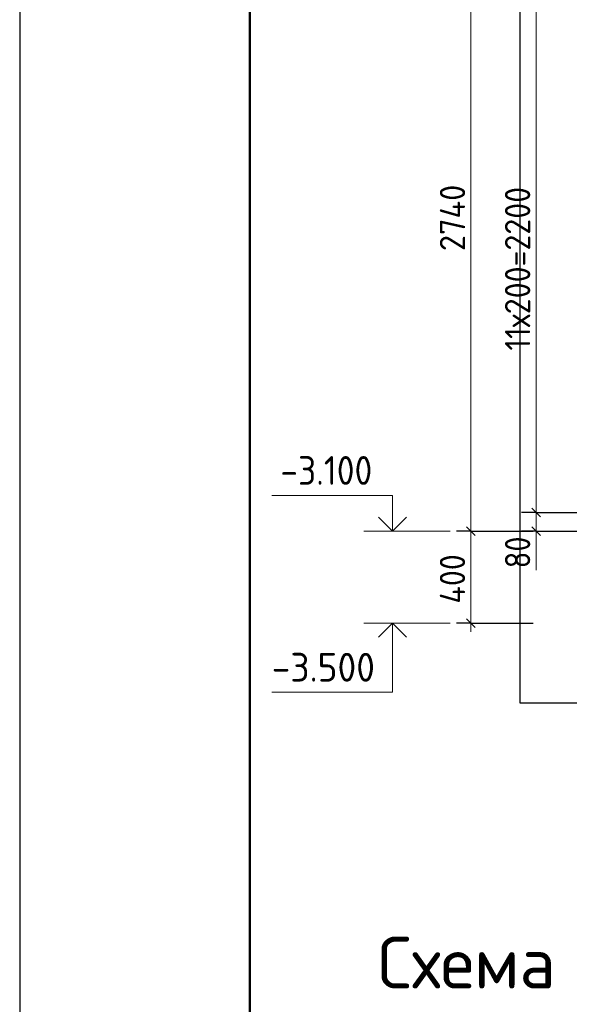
# Model space of a CAD drawing. Header units: millimetres. Extents: x 0 to 50400, y 0 to 35640.
# Tile 7 of 21: x 0 to 5731, y 19002 to 29268. Entities that reach past the tile are written whole.
import ezdxf

# ---------------------------------------------------------------- set-up
doc = ezdxf.new("R2010")
doc.units = ezdxf.units.MM
for name, color, linetype, lineweight in [('Standard', 7, 'Continuous', 25), ('Высотные отметки', 7, 'Continuous', 25), ('Заголовок чертежа', 7, 'Continuous', 25), ('Размерная линия_ общее', 7, 'Continuous', 13)]:
    doc.layers.add(name, color=color, linetype=linetype, lineweight=lineweight)
doc.layers.add('Размерная выноска', color=7, linetype='Continuous')
doc.styles.add('ISOCPEUR', font='txt')

msp = doc.modelspace()

# ---------------------------------------------------------------- linework, layer by layer
at = {"layer": 'Standard', "color": 7, "linetype": 'Continuous', "lineweight": 25, "transparency": 33554687}
for p, q in [((2400, 35040), (2400, 1270)), ((5339, 24173), (5429, 24083)), ((5339, 23981), (5429, 23891))]:
    msp.add_line(p, q, dxfattribs=at)
at = {"layer": 'Standard', "color": 7, "linetype": 'Continuous', "lineweight": 13, "transparency": 33554687}
for p, q in [((5384, 29408), (5384, 24128)), ((5384, 24128), (5384, 23936)), ((5384, 23936), (5384, 23846))]:
    msp.add_line(p, q, dxfattribs=at)
at = {"layer": 'Standard', "color": 7, "linetype": 'Continuous', "lineweight": -3, "transparency": 33554687}
for p, q in [((5384, 24128), (5234, 24128)), ((5384, 24128), (5534, 24128)), ((5384, 24128), (6579, 24128)), ((5384, 23936), (5234, 23936)), ((5384, 23936), (5534, 23936)), ((5384, 23936), (6163, 23936))]:
    msp.add_line(p, q, dxfattribs=at)
at = {"layer": 'Standard', "color": 254, "linetype": 'Continuous', "lineweight": 25, "true_color": 0xc4c4ff, "transparency": 33554687}
msp.add_line((5214, 22144), (16498, 22144), dxfattribs=at)
at = {"layer": 'Standard', "color": 7, "linetype": 'Continuous', "lineweight": 25, "transparency": 33554687}
msp.add_lwpolyline([(0, 0), (50400, 0), (50400, 35640), (0, 35640), (0, 0)], close=True, dxfattribs=at)
at = {"layer": 'Standard', "color": 7, "linetype": 'Continuous', "lineweight": 50, "transparency": 33554687}
msp.add_lwpolyline([(2400, 35040), (49800, 35040), (49800, 600), (2400, 600), (2400, 35040)], close=True, dxfattribs=at)
at = {"layer": 'Standard', "color": 254, "linetype": 'Continuous', "lineweight": 25, "true_color": 0xc4c4ff, "transparency": 33554687}
msp.add_lwpolyline([(16498, 32484), (5214, 32484), (5214, 22144)], dxfattribs=at)
at = {"layer": 'Высотные отметки', "color": 7, "linetype": 'Continuous', "lineweight": 35, "transparency": 33554687}
for p, q in [((3888, 23936), (3742, 24082)), ((3888, 23936), (3742, 24082)), ((3888, 23936), (4033, 24082)), ((3888, 23936), (4033, 24082)), ((3888, 22976), (3742, 22831)), ((3888, 22976), (3742, 22831)), ((3888, 22976), (4033, 22831)), ((3888, 22976), (4033, 22831))]:
    msp.add_line(p, q, dxfattribs=at)
at = {"layer": 'Высотные отметки', "color": 7, "linetype": 'Continuous', "lineweight": 13, "transparency": 33554687}
for p, q in [((4488, 23936), (3588, 23936)), ((4488, 23936), (3588, 23936)), ((4488, 22976), (3588, 22976)), ((4488, 22976), (3588, 22976))]:
    msp.add_line(p, q, dxfattribs=at)
for points in [[(3888, 23936), (3888, 24308), (2628, 24308)], [(3888, 23936), (3888, 24308), (2628, 24308)], [(3888, 22976), (3888, 22256), (2628, 22256)], [(3888, 22976), (3888, 22256), (2628, 22256)]]:
    msp.add_lwpolyline(points, dxfattribs=at)
at = {"layer": 'Размерная выноска', "color": 251, "linetype": 'Continuous', "lineweight": 13, "true_color": 0x656565, "transparency": 33554687}
msp.add_line((5384, 23936), (5384, 23528), dxfattribs=at)
at = {"layer": 'Размерная линия_ общее', "color": 7, "linetype": 'Continuous', "lineweight": -3, "transparency": 33554687}
for p, q in [((4705, 23936), (4555, 23936)), ((4705, 23936), (4855, 23936)), ((4705, 23936), (5353, 23936)), ((4705, 22976), (4555, 22976)), ((4705, 22976), (4855, 22976)), ((4705, 22976), (5353, 22976))]:
    msp.add_line(p, q, dxfattribs=at)
at = {"layer": 'Размерная линия_ общее', "color": 7, "linetype": 'Continuous', "lineweight": 25, "transparency": 33554687}
for p, q in [((4660, 23981), (4750, 23891)), ((4660, 23021), (4750, 22931))]:
    msp.add_line(p, q, dxfattribs=at)
at = {"layer": 'Размерная линия_ общее', "color": 7, "linetype": 'Continuous', "lineweight": 13, "transparency": 33554687}
for p, q in [((4705, 23936), (4705, 22976)), ((4705, 22976), (4705, 22886))]:
    msp.add_line(p, q, dxfattribs=at)
msp.add_lwpolyline([(4705, 30512), (4705, 26751), (4705, 26751), (4705, 23936)], dxfattribs=at)

# ---------------------------------------------------------------- texts
at = {"layer": 'Standard', "color": 7, "linetype": 'Continuous', "lineweight": 25, "transparency": 33554687, "char_height": 264, "attachment_point": 7, "rotation": 90, "style": 'ISOCPEUR'}
for s, insert, width in [('\\W0.92;11х200=2200', (5324, 25818), 2047.76), ('\\W0.87;80', (5324, 23548), 484.71)]:
    msp.add_mtext(s, dxfattribs=dict(at, insert=insert, width=width))
at = {"layer": 'Высотные отметки', "color": 7, "linetype": 'Continuous', "lineweight": 25, "transparency": 33554687, "char_height": 300, "attachment_point": 7, "style": 'ISOCPEUR'}
for s, insert, width in [('\\W0.90;-3.100', (2718, 24418), 1214.13), ('\\W0.95;-3.500', (2628, 22366), 1281.44)]:
    msp.add_mtext(s, dxfattribs=dict(at, insert=insert, width=width))
at = {"layer": 'Заголовок чертежа', "color": 7, "linetype": 'Continuous', "lineweight": 50, "transparency": 33554687, "insert": (3733, 19020), "char_height": 540, "width": 9225.73, "attachment_point": 7, "style": 'ISOCPEUR'}
msp.add_mtext('\\W0.99;Схема армирования стены', dxfattribs=at)
at = {"layer": 'Размерная линия_ общее', "color": 7, "linetype": 'Continuous', "lineweight": 25, "transparency": 33554687, "char_height": 264, "attachment_point": 7, "rotation": 90, "style": 'ISOCPEUR'}
for s, insert, width in [('\\W0.93;2740', (4645, 26855), 888.46), ('\\W0.92;400', (4645, 23179), 701.33)]:
    msp.add_mtext(s, dxfattribs=dict(at, insert=insert, width=width))

doc.saveas('drawing.dxf')
